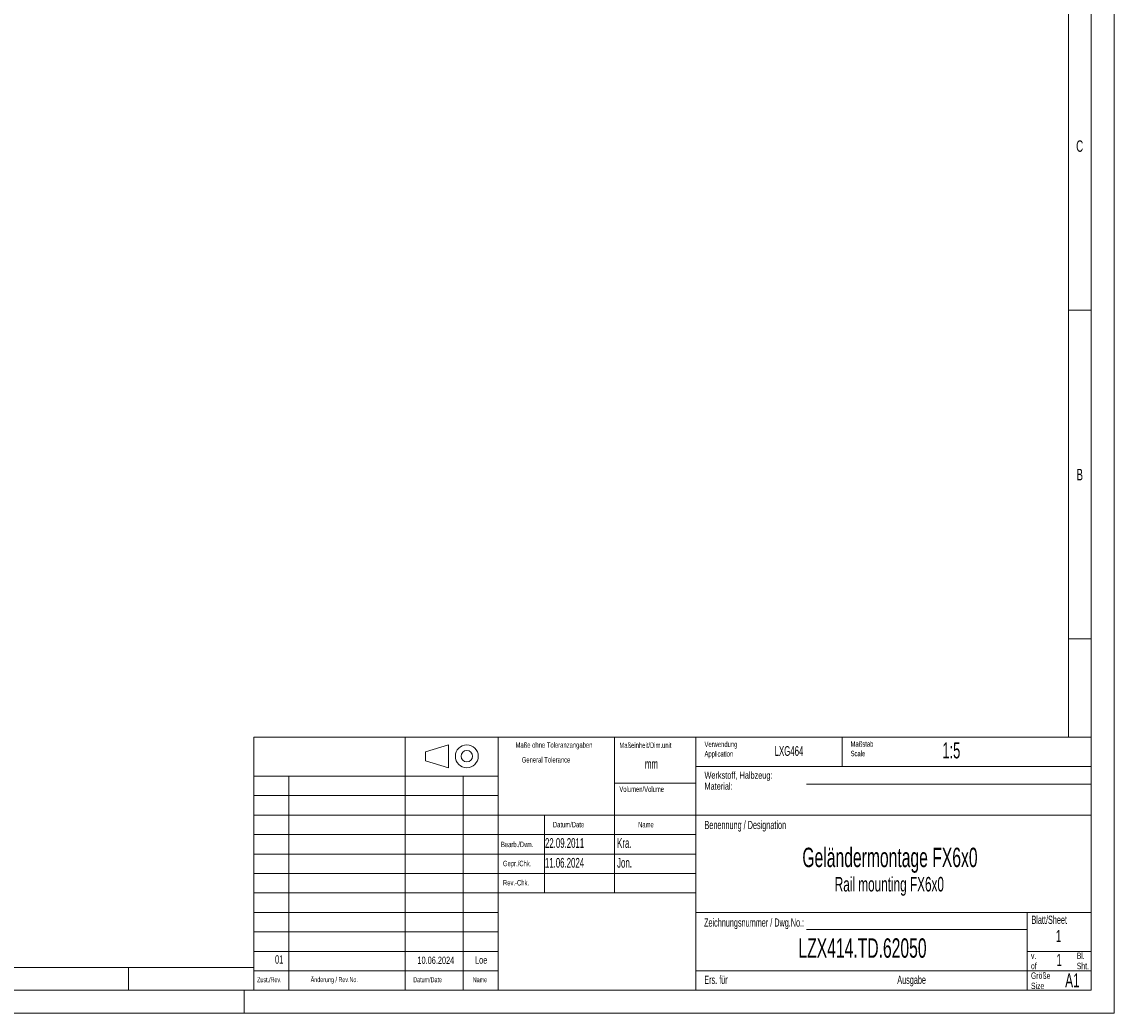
# Model space of a CAD drawing. Header units: millimetres. Extents: x 0 to 4205, y 0 to 2970.
# Tile 17 of 27: x 3012 to 4205, y 0 to 1082. Entities that reach past the tile are written whole.
import ezdxf

# ---------------------------------------------------------------- set-up
doc = ezdxf.new("R2010")
doc.units = ezdxf.units.MM
doc.header["$LTSCALE"] = 5
doc.styles.add('SLDTEXTSTYLE0', font='TXT', dxfattribs={"width": 0.605})
doc.styles.add('SLDTEXTSTYLE1', font='TXT', dxfattribs={"width": 0.638186})

msp = doc.modelspace()

# ---------------------------------------------------------------- linework, layer by layer
at = {"color": 7, "linetype": 'Continuous', "lineweight": 18}
for p, q in [((4205, 2970.000335), (4205, 0)), ((4180, 2945.000335), (4180, 301.25)), ((4155, 2920.000335), (4155, 301.25)), ((4155, 767.5), (4180, 767.5)), ((4155, 408.75), (4180, 408.75)), ((3265.6, 301.25), (3265.6, 25)), ((3265.6, 301.25), (3265.6, 25)), ((3265.6, 301.25), (4180, 301.25)), ((3265.6, 301.25), (4180, 301.25)), ((3430.7, 258.688335), (3430.7, 301.25)), ((3532.3, 301.25), (3532.3, 25)), ((3659.3, 301.25), (3659.3, 131.25)), ((3659.3, 301.25), (3659.3, 131.25)), ((3748.2, 301.25), (3748.2, 25)), ((3908, 301.25), (3908, 269.375)), ((4180, 301.25), (4180, 25)), ((3478.13193, 293.023405), (3453.13193, 285.523405)), ((3478.13193, 293.023405), (3478.13193, 268.023405)), ((3453.13193, 285.523405), (3453.13193, 275.523405)), ((3453.13193, 275.523405), (3478.13193, 268.023405)), ((3748.2, 269.375), (4180, 269.375)), ((3265.6, 258.75), (3532.3, 258.75)), ((3303.719665, 200.696335), (3303.719665, 258.75)), ((3430.7, 258.688335), (3430.7, 25)), ((3494.243665, 258.917665), (3494.2, 25)), ((3659.3, 251.25), (3748.2, 251.25)), ((3869.1, 250.217), (4180, 250.217)), ((3265.6, 237.5), (3532.3, 237.5)), ((3266.411665, 216.25), (3534.827, 216.25)), ((3303.7, 216.25), (3303.7, 25)), ((3532.3, 216.25), (4180, 216.25)), ((3583.1, 216.25), (3583.1, 131.25)), ((3265.6, 195), (3532.3, 195)), ((3532.3, 195), (3748.2, 195)), ((3265.6, 173.75), (3532.3, 173.75)), ((3532.3, 173.75), (3748.2, 173.75)), ((3265.6, 152.5), (3532.3, 152.5)), ((3532.3, 152.5), (3748.2, 152.5)), ((3265.6, 131.25), (3532.3, 131.25)), ((3532.3, 131.25), (3748.2, 131.25)), ((3265.6, 110), (3532.3, 110)), ((3748.2, 110), (4180, 110)), ((4110, 110), (4110, 25)), ((3265.6, 88.75), (3532.3, 88.75)), ((3869.1, 91.473335), (4110, 91.473335)), ((3265.6, 67.5), (3532.3, 67.5)), ((4110, 67.5), (4180, 67.5)), ((3265.6, 50), (50, 50)), ((3128.75, 50), (3128.75, 25)), ((3265.6, 46.25), (3532.3, 46.25)), ((3748.2, 46.25), (4180, 46.25)), ((4180, 25), (25, 25)), ((3170.6, 25), (3260.6, 25)), ((3255, 0), (3255, 25)), ((3255, 25), (3255, 0)), ((4205, 0), (0, 0))]:
    msp.add_line(p, q, dxfattribs=at)
for radius in [12.5, 6.25]:
    msp.add_circle((3498.13193, 280.523405), radius, dxfattribs=at)

# ---------------------------------------------------------------- texts
at = {"color": 7, "linetype": 'Continuous', "lineweight": 0}
for s, insert, char_height, attachment_point, style in [('C', (4167.350177, 953.048684), 12.500055, 2, 'SLDTEXTSTYLE1'), ('B', (4167.441928, 594.298684), 12.500055, 2, 'SLDTEXTSTYLE1'), ('Maße ohne Toleranzangaben', (3593.348119, 295.80291), 6, 2, 'SLDTEXTSTYLE1'), ('Maßeinheit/Dim.unit', (3664.771165, 295.540496), 6, 1, 'SLDTEXTSTYLE1'), ('Verwendung', (3757.6875, 296.588271), 6, 1, 'SLDTEXTSTYLE1'), ('Application', (3757.6875, 286.088276), 6, 1, 'SLDTEXTSTYLE1'), ('LXG464', (3849.966509, 291.565935), 10.5833333, 2, 'SLDTEXTSTYLE0'), ('Scale', (3917.1875, 286.488276), 6, 1, 'SLDTEXTSTYLE1'), ('Maßstab', (3917.1875, 296.988271), 6, 1, 'SLDTEXTSTYLE1'), ('1:5', (4017.351284, 295.640449), 17.5, 1, 'SLDTEXTSTYLE0'), ('General Tolerance', (3558.1875, 279.652815), 6, 1, 'SLDTEXTSTYLE1'), ('mm', (3692.653221, 277.411035), 10.5833333, 1, 'SLDTEXTSTYLE0'), ('Werkstoff, Halbzeug:', (3757.6875, 263.521872), 7.5, 1, 'SLDTEXTSTYLE1'), ('Material:', (3757.6875, 251.521877), 7.5, 1, 'SLDTEXTSTYLE1'), ('Volumen/Volume', (3664.771165, 247.595756), 6, 1, 'SLDTEXTSTYLE1'), ('Datum/Date', (3592.1875, 208.90291), 6, 1, 'SLDTEXTSTYLE1'), ('Name', (3685.1875, 208.90291), 6, 1, 'SLDTEXTSTYLE1'), ('Benennung / Designation', (3757.6875, 209.995135), 9, 1, 'SLDTEXTSTYLE1'), ('22.09.2011', (3583.5, 191.079499), 10.5833333, 1, 'SLDTEXTSTYLE0'), ('Kra.', (3662.276713, 191.079499), 10.5833333, 1, 'SLDTEXTSTYLE0'), ('Bearb./Dwn.', (3535.478759, 187.255642), 6, 1, 'SLDTEXTSTYLE1'), ('Geländermontage FX6x0', (3960.204062, 180.660637), 21.16666667, 2, 'SLDTEXTSTYLE0'), ('11.06.2024', (3583.42318, 169.494568), 10.5833333, 1, 'SLDTEXTSTYLE0'), ('Jon.', (3662.276713, 169.494568), 10.5833333, 1, 'SLDTEXTSTYLE0'), ('Gepr./Chk.', (3537.6875, 166.40291), 6, 1, 'SLDTEXTSTYLE1'), ('Rev.-Chk.', (3537.6875, 145.40291), 6, 1, 'SLDTEXTSTYLE1'), ('Rail mounting FX6x0', (3959.543107, 148.735588), 15.875, 2, 'SLDTEXTSTYLE0'), ('Zeichnungsnummer / Dwg.No.:', (3757.1875, 103.445134), 9.000105, 1, 'SLDTEXTSTYLE1'), ('Blatt/Sheet', (4114.6875, 106.445134), 9.000105, 1, 'SLDTEXTSTYLE1'), ('1', (4141.348123, 90.816718), 13.229167, 1, 'SLDTEXTSTYLE0'), ('LZX414.TD.62050', (3930.209222, 81.693331), 21.16666667, 2, 'SLDTEXTSTYLE0'), ('01', (3293.262399, 63.259668), 9.2604167, 2, 'SLDTEXTSTYLE0'), ('10.06.2024', (3464.331004, 61.702367), 7.9375, 2, 'SLDTEXTSTYLE0'), ('Loe', (3513.829139, 61.976101), 7.9375, 2, 'SLDTEXTSTYLE0'), ('v.', (4114.1875, 66.220414), 7, 1, 'SLDTEXTSTYLE1'), ('1', (4142.028789, 64.765487), 13.229167, 1, 'SLDTEXTSTYLE0'), ('Bl.', (4164.1875, 66.220414), 7, 1, 'SLDTEXTSTYLE1'), ('of', (4114.1875, 55.020418), 7, 1, 'SLDTEXTSTYLE1'), ('Sht.', (4164.1875, 55.020418), 7, 1, 'SLDTEXTSTYLE1'), ('Zust./Rev.', (3269.1875, 39.258377), 5.5, 1, 'SLDTEXTSTYLE1'), ('Änderung / Rev.No.', (3327.6875, 39.370712), 5.5, 1, 'SLDTEXTSTYLE1'), ('Datum/Date', (3439.6875, 39.258377), 5.5, 1, 'SLDTEXTSTYLE1'), ('Name', (3504.6875, 39.258377), 5.5, 1, 'SLDTEXTSTYLE1'), ('Ers. für', (3757.4375, 40.945134), 9.000105, 1, 'SLDTEXTSTYLE1'), ('Ausgabe', (3968.1875, 40.945134), 9.000105, 1, 'SLDTEXTSTYLE1'), ('Größe', (4114.1875, 44.470414), 7, 1, 'SLDTEXTSTYLE1'), ('A1', (4151.57773, 43.358386), 15, 1, 'SLDTEXTSTYLE1'), ('Size', (4114.1875, 33.270418), 7, 1, 'SLDTEXTSTYLE1')]:
    msp.add_mtext(s, dxfattribs=dict(at, insert=insert, char_height=char_height, attachment_point=attachment_point, style=style))

doc.saveas('drawing.dxf')
